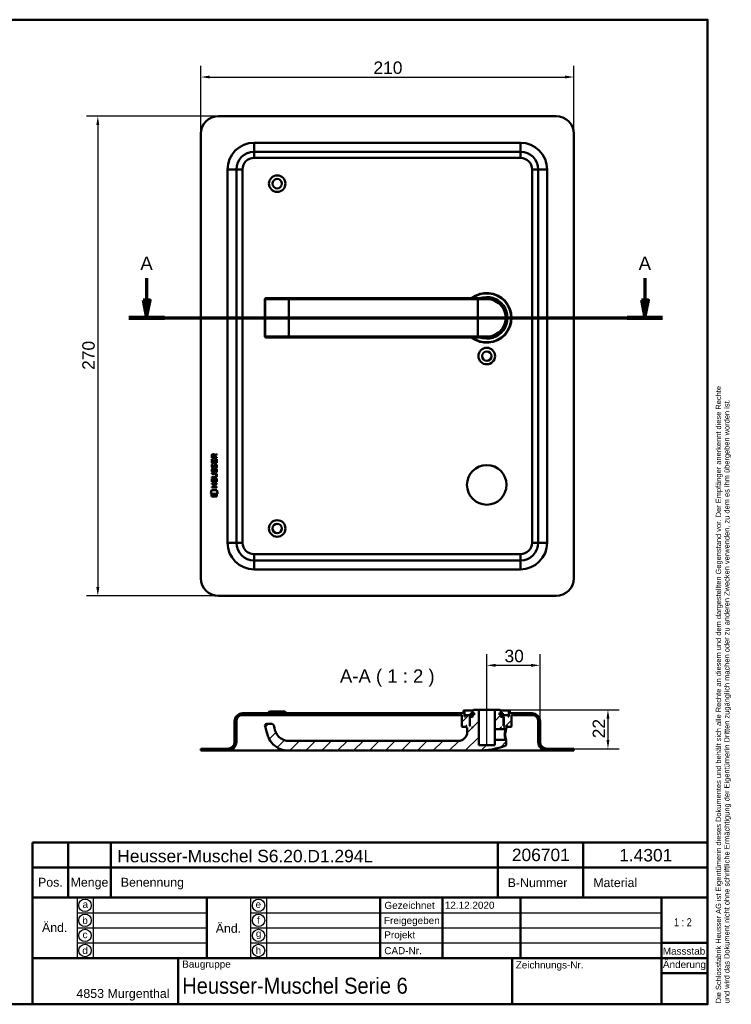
# Model space of a CAD drawing. Header units: millimetres. Extents: x 20 to 833, y 20 to 574.
# Tile 3 of 3: x 433 to 833, y 20 to 574. Entities that reach past the tile are written whole.
import ezdxf
from ezdxf.enums import TextEntityAlignment as Align

# ---------------------------------------------------------------- set-up
doc = ezdxf.new("R2010")
doc.units = ezdxf.units.MM
doc.header["$LTSCALE"] = 2
for name, color, linetype, lineweight in [('Bemaßungen(DIN)', 7, 'Continuous', 25), ('Mittellinie(DIN)', 7, 'Continuous', 25), ('Schnittansichtslinien(DIN)', 7, 'Continuous', 70), ('Sichtbare Kanten(DIN)', 7, 'Continuous', 50), ('Sichtbare tangentiale Kanten(DIN)', 7, 'Continuous', 50), ('Skizziergeometrie(DIN)', 7, 'Continuous', 50), ('Skizzierlinie(DIN)', 7, 'Continuous', 25), ('Symbole(DIN)', 7, 'Continuous', 25)]:
    doc.layers.add(name, color=color, linetype=linetype, lineweight=lineweight)
doc.layers.add('Schraffur', color=179, linetype='Continuous', lineweight=9, true_color=0x1e1e47)
doc.styles.add('Aktuell-DIN', font='arial.ttf')
doc.styles.add('Aktuell-DINGroßer Text', font='arial.ttf')
doc.styles.add('STANDARD-DIN~0', font='arial.ttf')
doc.styles.add('Textstil10', font='arial.ttf')
doc.styles.add('Textstil41', font='arial.ttf', dxfattribs={"width": 0.8})
doc.styles.add('Textstil83', font='arial.ttf', dxfattribs={"width": 0.8})
doc.dimstyles.new('CAD-LAN', dxfattribs={"dimscale": 2, "dimtxt": 3.5, "dimasz": 2.5, "dimexe": 3.175, "dimexo": 0, "dimgap": 0.8, "dimtad": 1, "dimrnd": 1e-08, "dimtxsty": 'STANDARD-DIN~0', "dimcen": 0.09, "dimdle": 10, "dimclrd": 250, "dimclre": 250, "dimclrt": 250, "dimadec": 0, "dimazin": 2, "dimtfac": 1, "dimtmove": 0, "dimatfit": 3, "dimfxl": 1, "dimtolj": 1, "dimtzin": 0, "dimlwd": 25, "dimlwe": 25, "dimarcsym": 0})

# ---------------------------------------------------------------- blocks, each defined once
blk = doc.blocks.new('Ränder Standardrahmen')
at = {"layer": 'Skizziergeometrie(DIN)', "flags": 128}
blk.add_lwpolyline([(10, 10), (10, 287), (410, 287), (410, 10), (10, 10)], dxfattribs=at)
blk = doc.blocks.new('Schriftfelder Heusser')
at = {"layer": 'Skizziergeometrie(DIN)'}
for p, q in [((101, 229.92), (101, 236.92)), ((101, 236.92), (291, 236.92)), ((111, 229.92), (111, 236.92)), ((123, 229.92), (123, 236.92)), ((232, 229.92), (232, 236.92)), ((256, 229.92), (256, 236.92)), ((291, 236.92), (291, 229.92)), ((101, 191.42), (101, 229.92)), ((101, 229.92), (291, 229.92)), ((111, 229.92), (111, 221.42)), ((123, 229.92), (123, 221.42)), ((232, 229.92), (232, 221.42)), ((256, 229.92), (256, 221.42)), ((291, 229.92), (291, 191.42)), ((101, 221.42), (291, 221.42)), ((150, 221.42), (150, 204.42)), ((198.85, 221.42), (198.85, 204.42)), ((216.35, 221.42), (216.35, 204.42)), ((238.35, 221.42), (238.35, 204.42)), ((278, 221.42), (278, 191.42)), ((278, 208.67), (291, 208.67)), ((101, 204.42), (291, 204.42)), ((142, 204.42), (142, 191.42)), ((236, 204.42), (236, 191.42)), ((278, 200.17), (291, 200.17)), ((291, 191.42), (101, 191.42))]:
    blk.add_line(p, q, dxfattribs=at)
at = {"layer": 'Skizzierlinie(DIN)'}
for p, q in [((113.5, 221.42), (113.5, 204.42)), ((118, 221.42), (118, 204.42)), ((162.35, 221.42), (162.35, 204.42)), ((166.85, 221.42), (166.85, 204.42)), ((113.5, 217.17), (150, 217.17)), ((162.35, 217.17), (278, 217.17)), ((113.5, 212.92), (150, 212.92)), ((162.35, 212.92), (278, 212.92)), ((113.5, 208.67), (150, 208.67)), ((162.35, 208.67), (278, 208.67))]:
    blk.add_line(p, q, dxfattribs=at)
for centre in [(115.75, 219.25), (164.6, 219.25), (115.75, 215.04), (164.6, 215.04), (115.75, 210.79), (164.6, 210.79), (115.75, 206.54), (164.6, 206.54)]:
    blk.add_circle(centre, 1.75, dxfattribs=at)
at = {"layer": 'Symbole(DIN)', "color": 7, "insert": (293.33, 191.7), "char_height": 1.5, "width": 182.3003, "attachment_point": 1, "rotation": 90, "line_spacing_factor": 0.944221, "style": 'Aktuell-DIN'}
blk.add_mtext('\\fArial|b0|i0;\\H1.5000;Die Schlossfabrik Heusser AG ist Eigentümerin dieses Dokumentes und behält sich alle Rechte an diesem und dem dargestellten Gegenstand vor. Der Empfänger anerkennt diese Rechte\\Pund wird das Dokument nicht ohne schriftliche Ermächtigung der Eigentümerin Dritten zugänglich machen oder zu anderen Zwecken verwenden, zu dem es ihm übergeben worden ist.\\P ', dxfattribs=at)
at = {"layer": 'Symbole(DIN)', "color": 179, "true_color": 0x262659, "style": 'Aktuell-DIN'}
for s, insert, char_height, attachment_point in [('B-Nummer', (234.74, 225.62), 2.489, 4), ('Material', (265.02, 225.62), 2.489, 5), ('Pos.', (106, 227), 2.489, 2), ('Menge', (117, 227), 2.489, 2), ('Benennung', (125.81, 225.38), 2.489, 4), ('\\fArial|b0|i0;a', (115.81, 219.53), 2, 5), ('\\fArial|b0|i0;e', (164.54, 219.53), 2, 5), ('\\fArial|b0|i0;Gezeichnet', (200.05, 219.23), 2, 4), ('\\fArial|b0|i0;b', (115.75, 215), 2, 5), ('\\fArial|b0|i0;f', (164.55, 215.06), 2, 5), ('\\fArial|b0|i0;Freigegeben', (199.92, 216), 2, 1), ('\\fArial|b0|i0;c', (115.75, 211.01), 2, 5), ('\\fArial|b0|i0;g', (164.63, 211.05), 2, 5), ('\\fArial|b0|i0;Projekt', (200, 211.98), 2, 1), ('\\fArial|b0|i0;d', (115.76, 206.55), 2, 5), ('\\fArial|b0|i0;h', (164.55, 206.57), 2, 5), ('\\fArial|b0|i0;CAD-Nr.', (200, 207.5), 2, 1), ('\\fArial|b0|i0;\\H2.0000;Massstab', (284.39, 206.37), 2, 5), ('\\fArial|b0|i0;\\H2.0000;Baugruppe', (143.1, 203.73), 2, 1), ('\\fArial|b0|i0;Zeichnungs-Nr.', (237, 203.5), 2, 1), ('\\fArial|b0|i0;\\H2.5000;4853 Murgenthal', (113.33, 192.46), 2.5, 7)]:
    blk.add_mtext(s, dxfattribs=dict(at, insert=insert, char_height=char_height, attachment_point=attachment_point))
at = {"layer": 'Symbole(DIN)', "color": 179, "true_color": 0x262659, "attachment_point": 5, "style": 'Aktuell-DIN'}
for s, insert, char_height, width in [('Änd.', (107.21, 213), 2.489, 12.3494), ('Änd.', (156.12, 212.76), 2.489, 12.3494), ('\\fArial|b0|i0;Änderung', (284.51, 202.33), 2, 12.1143)]:
    blk.add_mtext(s, dxfattribs=dict(at, insert=insert, char_height=char_height, width=width))
at = {"layer": 'Symbole(DIN)', "color": 7, "insert": (143.1, 196.62), "char_height": 4.5, "width": 90.18, "attachment_point": 4, "style": 'Aktuell-DIN'}
blk.add_mtext('\\fArial|b0|i0;\\W0.90;\\H4.5000;Heusser-Muschel Serie 6', dxfattribs=at)
at = {"layer": 'Symbole(DIN)', "color": 179, "true_color": 0x262659, "style": 'Textstil10'}
blk.add_attdef('ERSTELLUNGSDATUM_001', (217.04, 218.29), '', height=2, dxfattribs=at)
at = {"layer": 'Symbole(DIN)', "color": 179, "true_color": 0x262659}
for tag, height, style, p in [('AUTOR', 2.49, 'Aktuell-DIN', (240.03, 219.26)), ('KONTROLLDATUM', 2, 'Textstil10', (217.42, 215.04)), ('KONTROLLIERT_VON', 2, 'Textstil10', (239.98, 215.05))]:
    blk.add_attdef(tag, text='', height=height, dxfattribs=dict(at, style=style)).set_placement(p, align=Align.MIDDLE_LEFT)
at = {"layer": 'Symbole(DIN)', "color": 7, "style": 'Textstil83', "width": 0.8}
blk.add_attdef('Anfänglicher_Ansichtsmaßstab_001', (281.57, 213.34), '', height=2.3, dxfattribs=at)
at = {"layer": 'Symbole(DIN)', "color": 179, "true_color": 0x262659, "style": 'Textstil10'}
blk.add_attdef('PROJEKT', text='', height=2, dxfattribs=at).set_placement((217.77, 209.72), align=Align.BOTTOM_LEFT)
at = {"layer": 'Symbole(DIN)', "color": 7, "style": 'Textstil41', "width": 0.8}
blk.add_attdef('STATUS', text='', height=5, dxfattribs=at).set_placement((284.53, 195.86), align=Align.MIDDLE_CENTER)
blk = doc.blocks.new('*D22')
at = {"layer": 'Bemaßungen(DIN)', "color": 250, "linetype": 'Continuous', "lineweight": 25, "true_color": 0x3f3f3f, "transparency": 16777216}
for p, q in [((534.69, 509.74), (534.69, 548.09)), ((744.69, 509.74), (744.69, 548.09)), ((539.69, 541.74), (739.69, 541.74))]:
    blk.add_line(p, q, dxfattribs=at)
at = {"layer": 'Bemaßungen(DIN)', "color": 250, "linetype": 'Continuous', "true_color": 0x3f3f3f, "transparency": 16777216}
for points in [[(539.69, 542.57), (539.69, 540.91), (534.69, 541.74)], [(739.69, 542.57), (739.69, 540.91), (744.69, 541.74)]]:
    blk.add_solid(points, dxfattribs=at)
at = {"layer": 'Defpoints', "color": 0, "linetype": 'Continuous', "transparency": 16777216}
for p in [(744.69, 541.74), (534.69, 509.74), (744.69, 509.74)]:
    blk.add_point(p, dxfattribs=at)
at = {"layer": 'Bemaßungen(DIN)', "color": 250, "linetype": 'Continuous', "lineweight": 25, "true_color": 0x3f3f3f, "transparency": 16777216, "insert": (631.91, 550.49), "char_height": 7, "attachment_point": 1, "style": 'STANDARD-DIN~0'}
blk.add_mtext('\\A1;210', dxfattribs=at)
blk = doc.blocks.new('*D23')
at = {"layer": 'Bemaßungen(DIN)', "color": 250, "linetype": 'Continuous', "lineweight": 25, "true_color": 0x3f3f3f, "transparency": 16777216}
for p, q in [((544.69, 519.74), (470.34, 519.74)), ((476.69, 514.74), (476.69, 254.74)), ((544.69, 249.74), (470.34, 249.74))]:
    blk.add_line(p, q, dxfattribs=at)
at = {"layer": 'Bemaßungen(DIN)', "color": 250, "linetype": 'Continuous', "true_color": 0x3f3f3f, "transparency": 16777216}
for points in [[(475.86, 514.74), (477.52, 514.74), (476.69, 519.74)], [(475.86, 254.74), (477.52, 254.74), (476.69, 249.74)]]:
    blk.add_solid(points, dxfattribs=at)
at = {"layer": 'Defpoints', "color": 0, "linetype": 'Continuous', "transparency": 16777216}
for p in [(544.69, 519.74), (476.69, 249.74), (544.69, 249.74)]:
    blk.add_point(p, dxfattribs=at)
at = {"layer": 'Bemaßungen(DIN)', "color": 250, "linetype": 'Continuous', "lineweight": 25, "true_color": 0x3f3f3f, "transparency": 16777216, "insert": (467.94, 376.96), "char_height": 7, "attachment_point": 1, "rotation": 90, "style": 'STANDARD-DIN~0'}
blk.add_mtext('\\A1;270', dxfattribs=at)
blk = doc.blocks.new('2DTransSchnitt0')
at = {"layer": 'Schnittansichtslinien(DIN)', "linetype": 'Continuous'}
for p, q in [((252.08, 214.3), (252.08, 208.12)), ((392.37, 214.3), (392.37, 208.12)), ((251.08, 208.12), (252.08, 203.12)), ((253.08, 208.12), (251.08, 208.12)), ((252.08, 208.12), (252.08, 203.12)), ((252.08, 203.12), (253.08, 208.12)), ((391.37, 208.12), (392.37, 203.12)), ((393.37, 208.12), (391.37, 208.12)), ((392.37, 208.12), (392.37, 203.12)), ((392.37, 203.12), (393.37, 208.12)), ((247.09, 203.12), (397.37, 203.12))]:
    blk.add_line(p, q, dxfattribs=at)
at = {"layer": 'Schnittansichtslinien(DIN)', "linetype": 'Continuous', "lineweight": 140}
for p, q in [((247.09, 203.12), (257.08, 203.12)), ((387.38, 203.12), (397.37, 203.12))]:
    blk.add_line(p, q, dxfattribs=at)
at = {"layer": 'Schnittansichtslinien(DIN)', "linetype": 'Continuous', "flags": 128}
for points in [[(251.08, 208.12), (252.08, 203.12), (253.08, 208.12), (251.08, 208.12)], [(391.37, 208.12), (392.37, 203.12), (393.37, 208.12), (391.37, 208.12)]]:
    blk.add_lwpolyline(points, dxfattribs=at)
at = {"layer": 'Schnittansichtslinien(DIN)'}
for points in [[(251.08, 208.12), (252.08, 203.12), (253.08, 208.12), (251.08, 208.12)], [(391.37, 208.12), (392.37, 203.12), (393.37, 208.12), (391.37, 208.12)]]:
    blk.add_solid(points, dxfattribs=at)
at = {"layer": 'Schnittansichtslinien(DIN)', "char_height": 3.73, "attachment_point": 7, "style": 'Aktuell-DINGroßer Text'}
for insert in [(250.33, 216.62), (390.62, 216.62)]:
    blk.add_mtext('A', dxfattribs=dict(at, insert=insert))
blk = doc.blocks.new('*D25')
at = {"layer": 'Bemaßungen(DIN)', "color": 250, "linetype": 'Continuous', "lineweight": 25, "true_color": 0x3f3f3f, "transparency": 16777216}
for p, q in [((695.69, 190.72), (695.69, 217.07)), ((725.69, 179.22), (725.69, 217.07)), ((720.69, 210.72), (700.69, 210.72))]:
    blk.add_line(p, q, dxfattribs=at)
at = {"layer": 'Bemaßungen(DIN)', "color": 250, "linetype": 'Continuous', "true_color": 0x3f3f3f, "transparency": 16777216}
for points in [[(700.69, 211.55), (700.69, 209.89), (695.69, 210.72)], [(720.69, 211.55), (720.69, 209.89), (725.69, 210.72)]]:
    blk.add_solid(points, dxfattribs=at)
at = {"layer": 'Defpoints', "color": 0, "linetype": 'Continuous', "transparency": 16777216}
for p in [(695.69, 210.72), (695.69, 190.72), (725.69, 179.22)]:
    blk.add_point(p, dxfattribs=at)
at = {"layer": 'Bemaßungen(DIN)', "color": 250, "linetype": 'Continuous', "lineweight": 25, "true_color": 0x3f3f3f, "transparency": 16777216, "insert": (705.69, 219.47), "char_height": 7, "attachment_point": 1, "style": 'STANDARD-DIN~0'}
blk.add_mtext('\\A1;30', dxfattribs=at)
blk = doc.blocks.new('*D26')
at = {"layer": 'Bemaßungen(DIN)', "color": 250, "linetype": 'Continuous', "lineweight": 25, "true_color": 0x3f3f3f, "transparency": 16777216}
for p, q in [((703.19, 185.72), (770.29, 185.72)), ((763.94, 180.72), (763.94, 168.72)), ((744.69, 163.72), (770.29, 163.72))]:
    blk.add_line(p, q, dxfattribs=at)
at = {"layer": 'Bemaßungen(DIN)', "color": 250, "linetype": 'Continuous', "true_color": 0x3f3f3f, "transparency": 16777216}
for points in [[(763.11, 180.72), (764.77, 180.72), (763.94, 185.72)], [(763.11, 168.72), (764.77, 168.72), (763.94, 163.72)]]:
    blk.add_solid(points, dxfattribs=at)
at = {"layer": 'Defpoints', "color": 0, "linetype": 'Continuous', "transparency": 16777216}
for p in [(703.19, 185.72), (744.69, 163.72), (763.94, 163.72)]:
    blk.add_point(p, dxfattribs=at)
at = {"layer": 'Bemaßungen(DIN)', "color": 250, "linetype": 'Continuous', "lineweight": 25, "true_color": 0x3f3f3f, "transparency": 16777216, "insert": (755.31, 169.68), "char_height": 7, "attachment_point": 1, "rotation": 90, "style": 'STANDARD-DIN~0'}
blk.add_mtext('\\A1;22', dxfattribs=at)

msp = doc.modelspace()

# ---------------------------------------------------------------- hatches: boundary and pattern name
at = {"layer": 'Schraffur'}
h = msp.add_hatch(dxfattribs=at)
h.set_pattern_fill('ANSI31', color=256, scale=50.8, style=0)
h.set_pattern_definition([(45, (0, 0), (-4.49013, 4.49013), [])])
edge = h.paths.add_edge_path()
edge.add_spline(control_points=[(706.318, 174.72), (706.379, 174.781), (706.441, 174.841), (706.565, 174.962), (706.628, 175.023), (706.691, 175.083)], knot_values=[-0.0519781, -0.0519781, -0.0519781, -0.0519781, -0.0260545, -0.0260545, 0, 0, 0, 0], degree=3, periodic=0)
edge.add_line((706.691, 175.083), (706.691, 175.72))
edge.add_line((706.691, 175.72), (706.991, 175.72))
edge.add_line((706.991, 175.72), (707.191, 175.92))
edge.add_line((707.191, 175.92), (707.191, 176.52))
edge.add_line((707.191, 176.52), (706.991, 176.72))
edge.add_line((706.991, 176.72), (707.291, 176.72))
edge.add_line((707.291, 176.72), (707.291, 176.22))
edge.add_line((707.291, 176.22), (707.391, 176.12))
edge.add_line((707.391, 176.12), (709.491, 176.12))
edge.add_line((709.491, 176.12), (709.691, 176.32))
edge.add_line((709.691, 176.32), (709.691, 182.72))
edge.add_line((709.691, 182.72), (721.191, 182.72))
edge.add_ellipse((721.191, 179.22), major_axis=(0, 3.5), ratio=1, start_angle=270, end_angle=360, ccw=False)
edge.add_line((724.691, 179.22), (724.691, 167.72))
edge.add_ellipse((729.691, 167.72), major_axis=(-5, 0), ratio=1, start_angle=0, end_angle=90)
edge.add_line((729.691, 162.72), (744.691, 162.72))
edge.add_line((744.691, 162.72), (744.691, 163.72))
edge.add_line((744.691, 163.72), (729.691, 163.72))
edge.add_ellipse((729.691, 167.72), major_axis=(0, -4), ratio=1, start_angle=270, end_angle=360, ccw=False)
edge.add_line((725.691, 167.72), (725.691, 179.22))
edge.add_ellipse((721.191, 179.22), major_axis=(4.5, 0), ratio=1, start_angle=0, end_angle=90)
edge.add_line((721.191, 183.72), (708.691, 183.72))
edge.add_line((708.691, 183.72), (708.691, 185.22))
edge.add_line((708.691, 185.22), (708.191, 185.22))
edge.add_line((708.191, 185.22), (708.191, 181.92))
edge.add_line((708.191, 181.92), (707.691, 181.92))
edge.add_line((707.691, 181.92), (707.691, 182.72))
edge.add_line((707.691, 182.72), (704.691, 182.72))
edge.add_line((704.691, 182.72), (704.691, 181.92))
edge.add_line((704.691, 181.92), (705.441, 181.92))
edge.add_line((705.441, 181.92), (705.241, 181.72))
edge.add_line((705.241, 181.72), (705.241, 176.92))
edge.add_line((705.241, 176.92), (705.441, 176.72))
edge.add_line((705.441, 176.72), (705.191, 176.72))
edge.add_line((705.191, 176.72), (705.191, 181.52))
edge.add_line((705.191, 181.52), (704.991, 181.72))
edge.add_line((704.991, 181.72), (703.891, 181.72))
edge.add_line((703.891, 181.72), (703.691, 181.52))
edge.add_line((703.691, 181.52), (703.691, 182.92))
edge.add_line((703.691, 182.92), (704.707, 182.92))
edge.add_line((704.707, 182.92), (704.707, 183.82))
edge.add_line((704.707, 183.82), (703.205, 183.82))
edge.add_line((703.205, 183.82), (703.205, 182.92))
edge.add_line((703.205, 182.92), (702.791, 182.92))
edge.add_line((702.791, 182.92), (702.791, 184.02))
edge.add_line((702.791, 184.02), (703.691, 184.02))
edge.add_line((703.691, 184.02), (703.691, 185.22))
edge.add_line((703.691, 185.22), (703.191, 185.72))
edge.add_line((703.191, 185.72), (700.191, 185.72))
edge.add_line((700.191, 185.72), (700.191, 174.72))
edge.add_line((700.191, 174.72), (706.318, 174.72))
h.paths.add_polyline_path([(703.891, 175.72), (703.691, 175.72), (703.691, 175.92)], flags=0)
edge = h.paths.add_edge_path()
edge.add_spline(control_points=[(706.691, 168.356), (706.628, 168.416), (706.566, 168.477), (706.441, 168.597), (706.379, 168.658), (706.319, 168.72)], knot_values=[-0.0521166, -0.0521166, -0.0521166, -0.0521166, -0.0260583, -0.0260583, -0.0000782, -0.0000782, -0.0000782, -0.0000782], degree=3, periodic=0)
edge.add_line((706.319, 168.72), (700.191, 168.72))
edge.add_line((700.191, 168.72), (700.191, 165.72))
edge.add_line((700.191, 165.72), (691.191, 165.72))
edge.add_line((691.191, 165.72), (691.191, 185.72))
edge.add_line((691.191, 185.72), (688.191, 185.72))
edge.add_line((688.191, 185.72), (687.691, 185.22))
edge.add_line((687.691, 185.22), (687.691, 184.02))
edge.add_line((687.691, 184.02), (688.591, 184.02))
edge.add_line((688.591, 184.02), (688.591, 182.92))
edge.add_line((688.591, 182.92), (688.176, 182.92))
edge.add_line((688.176, 182.92), (688.176, 183.82))
edge.add_line((688.176, 183.82), (686.674, 183.82))
edge.add_line((686.674, 183.82), (686.674, 182.92))
edge.add_line((686.674, 182.92), (687.691, 182.92))
edge.add_line((687.691, 182.92), (687.691, 181.52))
edge.add_line((687.691, 181.52), (687.491, 181.72))
edge.add_line((687.491, 181.72), (686.391, 181.72))
edge.add_line((686.391, 181.72), (686.191, 181.52))
edge.add_line((686.191, 181.52), (686.191, 176.72))
edge.add_line((686.191, 176.72), (685.941, 176.72))
edge.add_line((685.941, 176.72), (686.141, 176.92))
edge.add_line((686.141, 176.92), (686.141, 181.72))
edge.add_line((686.141, 181.72), (685.941, 181.92))
edge.add_line((685.941, 181.92), (686.691, 181.92))
edge.add_line((686.691, 181.92), (686.691, 182.72))
edge.add_line((686.691, 182.72), (683.691, 182.72))
edge.add_line((683.691, 182.72), (683.691, 181.92))
edge.add_line((683.691, 181.92), (683.191, 181.92))
edge.add_line((683.191, 181.92), (683.191, 185.22))
edge.add_line((683.191, 185.22), (682.691, 185.22))
edge.add_line((682.691, 185.22), (682.691, 183.72))
edge.add_line((682.691, 183.72), (558.191, 183.72))
edge.add_ellipse((558.191, 179.22), major_axis=(0, 4.5), ratio=1, start_angle=0, end_angle=90)
edge.add_line((553.691, 179.22), (553.691, 167.72))
edge.add_ellipse((549.691, 167.72), major_axis=(4, 0), ratio=1, start_angle=270, end_angle=360, ccw=False)
edge.add_line((549.691, 163.72), (534.691, 163.72))
edge.add_line((534.691, 163.72), (534.691, 162.72))
edge.add_line((534.691, 162.72), (549.691, 162.72))
edge.add_ellipse((549.691, 167.72), major_axis=(0, -5), ratio=1, start_angle=0, end_angle=90)
edge.add_line((554.691, 167.72), (554.691, 179.22))
edge.add_ellipse((558.191, 179.22), major_axis=(-3.5, 0), ratio=1, start_angle=270, end_angle=360, ccw=False)
edge.add_line((558.191, 182.72), (681.691, 182.72))
edge.add_line((681.691, 182.72), (681.691, 176.32))
edge.add_line((681.691, 176.32), (681.891, 176.12))
edge.add_line((681.891, 176.12), (683.991, 176.12))
edge.add_line((683.991, 176.12), (684.091, 176.22))
edge.add_line((684.091, 176.22), (684.091, 176.72))
edge.add_line((684.091, 176.72), (684.391, 176.72))
edge.add_line((684.391, 176.72), (684.191, 176.52))
edge.add_line((684.191, 176.52), (684.191, 175.92))
edge.add_line((684.191, 175.92), (684.391, 175.72))
edge.add_line((684.391, 175.72), (684.691, 175.72))
edge.add_line((684.691, 175.72), (684.691, 173.22))
edge.add_ellipse((679.691, 173.22), major_axis=(5, 0), ratio=1, start_angle=270, end_angle=360, ccw=False)
edge.add_line((679.691, 168.22), (584.191, 168.22))
edge.add_spline(control_points=[(584.191, 168.22), (583.378, 168.22), (582.564, 168.357), (581.24, 168.792), (580.454, 169.111), (578.756, 170.336), (578.022, 171.117), (576.567, 173.429), (576.242, 174.943), (575.771, 176.948)], knot_values=[-1.922427, -1.922427, -1.922427, -1.922427, -1.3852973, -1.3852973, -1.0019081, -1.0019081, -0.6180262, -0.6180262, 0, 0, 0, 0], degree=3, periodic=0)
edge.add_ellipse((574.798, 176.72), major_axis=(0.974, 0.229), ratio=1, start_angle=0, end_angle=76.78481)
edge.add_line((574.798, 177.72), (571.797, 177.72))
edge.add_ellipse((571.797, 176.72), major_axis=(0, 1), ratio=1, start_angle=0, end_angle=106)
edge.add_spline(control_points=[(570.836, 176.444), (572.288, 171.381), (572.324, 171.171), (573.301, 168.911), (574.187, 167.514), (576.442, 165.321), (577.78, 164.32), (581.026, 163.028), (582.608, 162.72), (584.191, 162.72)], knot_values=[-2.318059, -2.318059, -2.318059, -2.318059, -1.8086023, -1.8086023, -1.0480104, -1.0480104, -0.4749296, -0.4749296, 0, 0, 0, 0], degree=3, periodic=0)
edge.add_line((584.191, 162.72), (690.691, 162.72))
edge.add_ellipse((690.691, 206.886), major_axis=(0, -44.167), ratio=1, start_angle=0, end_angle=20.78793)
edge.add_spline(control_points=[(706.366, 165.595), (706.401, 165.607), (706.433, 165.625), (706.495, 165.665), (706.523, 165.689), (706.605, 165.774), (706.636, 165.834), (706.677, 165.937), (706.689, 166), (706.691, 166.062)], knot_values=[-0.0467748, -0.0467748, -0.0467748, -0.0467748, -0.0401013, -0.0401013, -0.0334375, -0.0334375, -0.0186427, -0.0186427, -0.0000004, -0.0000004, -0.0000004, -0.0000004], degree=3, periodic=0)
edge.add_line((706.691, 166.062), (706.691, 168.356))
h.paths.add_polyline_path([(687.691, 175.72), (687.491, 175.72), (687.691, 175.92)], flags=0)

# ---------------------------------------------------------------- linework, layer by layer
at = {"layer": 'Mittellinie(DIN)', "linetype": 'Continuous'}
msp.add_line((695.691, 165.22), (695.691, 190.72), dxfattribs=at)
at = {"layer": 'Sichtbare Kanten(DIN)'}
for p, q in [((734.691, 519.74), (544.691, 519.74)), ((534.691, 509.74), (534.691, 259.74)), ((744.691, 259.74), (744.691, 509.74)), ((714.691, 499.74), (564.691, 499.74)), ((554.691, 489.74), (554.691, 279.74)), ((724.691, 279.74), (724.691, 489.74)), ((570.797, 416.74), (570.797, 395.74)), ((571.297, 417.24), (571.316, 417.24)), ((584.191, 417.24), (571.316, 417.24)), ((690.691, 417.24), (584.191, 417.24)), ((690.691, 417.24), (695.691, 417.24)), ((571.316, 395.24), (571.297, 395.24)), ((571.316, 395.24), (584.191, 395.24)), ((584.191, 395.24), (690.691, 395.24)), ((695.691, 395.24), (690.691, 395.24)), ((696.307, 395.258), (696.307, 395.258)), ((540.872, 327.388), (540.874, 328.701)), ((543.73, 327.385), (540.872, 327.388)), ((541.222, 328.657), (541.222, 327.769)), ((541.222, 327.769), (542.239, 327.768)), ((542.239, 327.768), (542.24, 328.656)), ((542.537, 329.017), (543.732, 329.807)), ((542.59, 328.618), (542.589, 327.768)), ((542.589, 327.768), (543.731, 327.767)), ((543.732, 329.373), (542.59, 328.618)), ((543.731, 327.767), (543.73, 327.385)), ((543.732, 329.807), (543.732, 329.373)), ((540.87, 324.657), (540.871, 326.662)), ((543.728, 324.655), (540.87, 324.657)), ((540.871, 326.662), (541.22, 326.661)), ((541.039, 321.337), (541.378, 321.237)), ((541.041, 323.883), (541.38, 323.783)), ((541.22, 326.661), (541.218, 325.034)), ((541.218, 325.034), (542.113, 325.033)), ((541.238, 322.552), (541.245, 322.535)), ((541.922, 322.454), (541.932, 322.471)), ((542.113, 325.033), (542.114, 326.48)), ((542.114, 326.48), (542.462, 326.48)), ((542.462, 326.48), (542.461, 325.033)), ((542.461, 325.033), (543.38, 325.032)), ((542.97, 323.58), (542.958, 323.58)), ((543.38, 325.032), (543.381, 326.679)), ((543.381, 326.679), (543.73, 326.679)), ((543.73, 326.679), (543.728, 324.655)), ((540.861, 313.92), (540.863, 315.924)), ((540.863, 316.872), (542.533, 316.871)), ((540.863, 316.495), (540.863, 316.872)), ((542.509, 316.494), (540.863, 316.495)), ((540.863, 315.924), (541.211, 315.924)), ((540.864, 318.43), (540.865, 318.807)), ((542.534, 318.428), (540.864, 318.43)), ((540.865, 318.807), (542.511, 318.805)), ((541.211, 315.924), (541.21, 314.296)), ((541.236, 320.005), (541.243, 319.988)), ((541.92, 319.908), (541.93, 319.924)), ((542.968, 321.034), (542.956, 321.034)), ((543.371, 314.295), (543.373, 315.942)), ((543.373, 315.942), (543.721, 315.942)), ((543.414, 317.643), (543.414, 317.653)), ((543.721, 315.942), (543.719, 313.917)), ((540.857, 310.814), (540.857, 311.192)), ((540.857, 311.192), (542.101, 311.191)), ((543.716, 310.812), (540.857, 310.814)), ((540.859, 312.749), (540.859, 313.126)), ((540.859, 313.126), (543.718, 313.124)), ((542.102, 312.748), (540.859, 312.749)), ((543.719, 313.917), (540.861, 313.92)), ((541.21, 314.296), (542.104, 314.296)), ((542.101, 311.191), (542.102, 312.748)), ((542.104, 314.296), (542.105, 315.743)), ((542.105, 315.743), (542.454, 315.742)), ((542.454, 315.742), (542.453, 314.295)), ((542.453, 314.295), (543.371, 314.295)), ((542.458, 312.748), (542.457, 311.19)), ((542.457, 311.19), (543.716, 311.189)), ((543.717, 312.747), (542.458, 312.748)), ((543.716, 311.189), (543.716, 310.812)), ((543.718, 313.124), (543.717, 312.747)), ((540.326, 307.237), (540.785, 309.37)), ((544.241, 307.234), (540.326, 307.237)), ((540.785, 309.37), (543.791, 309.368)), ((540.785, 306.952), (543.782, 306.949)), ((540.785, 305.81), (540.785, 306.952)), ((543.782, 305.807), (540.785, 305.81)), ((543.782, 306.949), (543.782, 305.807)), ((543.791, 309.368), (544.241, 307.234)), ((564.691, 269.74), (714.691, 269.74)), ((544.691, 249.74), (734.691, 249.74)), ((682.691, 183.72), (558.191, 183.72)), ((573.441, 184.72), (572.441, 183.72)), ((573.441, 184.72), (581.941, 184.72)), ((581.941, 184.72), (582.941, 183.72)), ((683.191, 185.22), (682.691, 185.22)), ((682.691, 185.22), (682.691, 183.72)), ((683.191, 181.92), (683.191, 185.22)), ((683.191, 185.22), (687.691, 185.22)), ((688.176, 183.82), (686.674, 183.82)), ((686.674, 183.82), (686.674, 182.92)), ((686.674, 182.92), (687.691, 182.92)), ((688.191, 185.72), (687.691, 185.22)), ((687.691, 185.22), (687.691, 184.02)), ((687.691, 184.02), (688.591, 184.02)), ((687.691, 182.92), (687.691, 181.52)), ((688.176, 182.92), (688.176, 183.82)), ((688.591, 183.82), (688.176, 183.82)), ((688.591, 182.92), (688.176, 182.92)), ((691.191, 185.72), (688.191, 185.72)), ((688.591, 184.02), (688.591, 182.92)), ((691.191, 165.72), (691.191, 185.72)), ((700.191, 185.72), (691.191, 185.72)), ((703.191, 185.72), (700.191, 185.72)), ((700.191, 185.72), (700.191, 174.72)), ((702.791, 182.92), (702.791, 184.02)), ((702.791, 184.02), (703.691, 184.02)), ((703.205, 183.82), (702.791, 183.82)), ((703.205, 182.92), (702.791, 182.92)), ((703.691, 185.22), (703.191, 185.72)), ((704.707, 183.82), (703.205, 183.82)), ((703.205, 183.82), (703.205, 182.92)), ((703.691, 184.02), (703.691, 185.22)), ((703.691, 185.22), (708.191, 185.22)), ((703.691, 181.52), (703.691, 182.92)), ((703.691, 182.92), (704.707, 182.92)), ((704.707, 182.92), (704.707, 183.82)), ((708.691, 185.22), (708.191, 185.22)), ((708.191, 185.22), (708.191, 181.92)), ((708.691, 183.72), (708.691, 185.22)), ((721.191, 183.72), (708.691, 183.72)), ((553.691, 179.22), (553.691, 167.72)), ((554.691, 167.72), (554.691, 179.22)), ((558.191, 182.72), (681.691, 182.72)), ((574.798, 177.72), (571.797, 177.72)), ((681.691, 182.72), (681.691, 176.32)), ((683.691, 181.92), (683.191, 181.92)), ((686.691, 182.72), (683.691, 182.72)), ((683.691, 182.72), (683.691, 181.92)), ((686.141, 181.72), (685.941, 181.92)), ((685.941, 181.92), (686.691, 181.92)), ((686.141, 176.92), (686.141, 181.72)), ((686.141, 181.72), (686.391, 181.72)), ((686.391, 181.72), (686.191, 181.52)), ((686.191, 181.52), (686.191, 176.72)), ((687.491, 181.72), (686.391, 181.72)), ((686.691, 181.92), (686.691, 182.72)), ((686.691, 182.72), (687.691, 182.72)), ((687.691, 181.92), (686.691, 181.92)), ((687.691, 181.52), (687.491, 181.72)), ((687.691, 181.72), (687.491, 181.72)), ((703.691, 182.72), (704.691, 182.72)), ((704.691, 181.92), (703.691, 181.92)), ((703.891, 181.72), (703.691, 181.52)), ((703.891, 181.72), (703.691, 181.72)), ((704.991, 181.72), (703.891, 181.72)), ((707.691, 182.72), (704.691, 182.72)), ((704.691, 182.72), (704.691, 181.92)), ((704.691, 181.92), (705.441, 181.92)), ((705.191, 181.52), (704.991, 181.72)), ((704.991, 181.72), (705.241, 181.72)), ((705.191, 176.72), (705.191, 181.52)), ((705.441, 181.92), (705.241, 181.72)), ((705.241, 181.72), (705.241, 176.92)), ((707.691, 181.92), (707.691, 182.72)), ((708.191, 181.92), (707.691, 181.92)), ((709.691, 176.32), (709.691, 182.72)), ((709.691, 182.72), (721.191, 182.72)), ((724.691, 179.22), (724.691, 167.72)), ((725.691, 167.72), (725.691, 179.22)), ((681.691, 176.32), (681.891, 176.12)), ((681.891, 176.12), (683.991, 176.12)), ((683.991, 176.12), (684.091, 176.22)), ((683.991, 176.12), (684.191, 176.12)), ((684.091, 176.22), (684.091, 176.72)), ((684.091, 176.72), (684.391, 176.72)), ((684.191, 176.22), (684.091, 176.22)), ((684.391, 176.72), (684.191, 176.52)), ((684.191, 176.52), (684.191, 175.92)), ((684.191, 175.92), (684.391, 175.72)), ((684.391, 175.72), (684.691, 175.72)), ((684.691, 175.72), (684.691, 173.22)), ((685.941, 176.72), (686.141, 176.92)), ((686.191, 176.72), (685.941, 176.72)), ((686.191, 176.92), (686.141, 176.92)), ((687.491, 175.72), (687.691, 175.92)), ((687.691, 175.72), (687.491, 175.72)), ((687.691, 175.92), (687.691, 175.72)), ((700.191, 174.72), (706.318, 174.72)), ((700.191, 168.72), (700.191, 174.72)), ((703.691, 175.72), (703.691, 175.92)), ((703.691, 175.92), (703.891, 175.72)), ((703.891, 175.72), (703.691, 175.72)), ((705.241, 176.92), (705.191, 176.92)), ((705.441, 176.72), (705.191, 176.72)), ((705.241, 176.92), (705.441, 176.72)), ((706.317, 174.721), (706.69, 175.083)), ((706.691, 175.083), (706.691, 175.72)), ((706.691, 175.72), (706.991, 175.72)), ((707.191, 176.52), (706.991, 176.72)), ((706.991, 176.72), (707.291, 176.72)), ((706.991, 175.72), (707.191, 175.92)), ((707.191, 175.92), (707.191, 176.52)), ((707.291, 176.22), (707.191, 176.22)), ((707.191, 176.12), (707.391, 176.12)), ((707.291, 176.72), (707.291, 176.22)), ((707.291, 176.22), (707.391, 176.12)), ((707.391, 176.12), (709.491, 176.12)), ((709.491, 176.12), (709.691, 176.32)), ((679.691, 168.22), (584.191, 168.22)), ((706.319, 168.72), (700.191, 168.72)), ((700.191, 168.72), (700.191, 165.72)), ((706.691, 168.356), (706.317, 168.718)), ((706.691, 166.062), (706.691, 168.356)), ((549.691, 163.72), (534.691, 163.72)), ((534.691, 163.72), (534.691, 162.72)), ((534.691, 162.72), (549.691, 162.72)), ((549.691, 162.72), (564.691, 162.72)), ((584.191, 162.72), (564.691, 162.72)), ((584.191, 162.72), (690.691, 162.72)), ((714.691, 162.72), (690.691, 162.72)), ((700.191, 165.72), (691.191, 165.72)), ((714.691, 162.72), (729.691, 162.72)), ((744.691, 163.72), (729.691, 163.72)), ((729.691, 162.72), (744.691, 162.72)), ((744.691, 162.72), (744.691, 163.72))]:
    msp.add_line(p, q, dxfattribs=at)
for centre, radius in [((577.691, 481.74), 4.65), ((577.691, 481.74), 2.65), ((695.691, 384.74), 4.65), ((695.691, 384.74), 2.65), ((695.691, 312.24), 11.15), ((577.691, 287.74), 4.65), ((577.691, 287.74), 2.65)]:
    msp.add_circle(centre, radius, dxfattribs=at)
for centre, radius, start, end in [((544.691, 509.74), 10, 90, 180), ((734.691, 509.74), 10, 0, 90), ((564.691, 489.74), 10, 90, 180), ((714.691, 489.74), 10, 0, 90), ((571.297, 416.74), 0.5, 90, 180), ((695.691, 406.24), 14, 231.78679, 128.21321), ((695.691, 406.24), 13.8, 232.8542, 127.1458), ((695.691, 406.24), 11.7, 250.08028, 109.91972), ((695.691, 406.24), 11.6, 251.49137, 108.50863), ((695.691, 406.24), 11.5, 253.04257, 106.95743), ((695.691, 406.24), 11.3, 256.76803, 103.23197), ((571.297, 395.74), 0.5, 180, 270), ((697.922, 396.132), 0.85, 240.5243, 240.67321), ((697.922, 396.132), 0.85, 324.22686, 324.42853), ((708.014, 393.542), 8.678, 163.58627, 163.59762), ((708.014, 393.542), 8.678, 159.58305, 159.58545), ((564.691, 279.74), 10, 180, 270), ((714.691, 279.74), 10, 270, 0), ((544.691, 259.74), 10, 180, 270), ((734.691, 259.74), 10, 270, 0), ((558.191, 179.22), 4.5, 90, 180), ((721.191, 179.22), 4.5, 0, 90), ((558.191, 179.22), 3.5, 90, 180), ((571.797, 176.72), 1, 90, 196), ((574.798, 176.72), 1, 13.21519, 90), ((721.191, 179.22), 3.5, 0, 90), ((679.691, 173.22), 5, 270, 0), ((549.691, 167.72), 4, 270, 0), ((549.691, 167.72), 5, 270, 0), ((729.691, 167.72), 5, 180, 270), ((729.691, 167.72), 4, 180, 270), ((690.691, 206.886), 44.167, 270, 290.78793)]:
    msp.add_arc(centre, radius, start, end, dxfattribs=at)
for centre, major_axis, ratio, start_param, end_param in [((542.401, 327.884), (0.976, -1.274), 0.5180415, 2.7627686, 3.7355131), ((541.008, 327.804), (-1.242, -1.64), 0.5994938, 2.7365723, 3.5673799), ((542.504, 325.662), (1.103, 3.296), 0.2312948, 2.8124619, 2.8734213), ((541.983, 323.346), (0.574, 1.004), 0.5438409, 2.7534304, 3.2137241), ((541.863, 322.479), (0.098, 0.139), 0.3641716, 4.4844927, 4.7925708), ((542.31, 321.894), (0.839, 1.642), 0.4591024, 5.9761877, 6.4975755), ((542.587, 323.363), (1.192, 3.54), 0.2215161, 2.8263053, 2.8854462), ((541.989, 320.808), (0.583, 1.012), 0.541605, 2.7569093, 3.2147406), ((541.861, 319.932), (0.098, 0.139), 0.3641716, 4.4844927, 4.7925708), ((538.693, 321.176), (4.808, -4.323), 0.3742014, 5.888113, 6.6064523), ((538.689, 314.132), (4.814, 4.313), 0.3742661, 5.9599282, 6.6783921), ((519.981, 337.48), (23.266, -20.361), 0.1371339, 6.127502, 6.402435), ((542.309, 319.349), (0.838, 1.64), 0.4594521, 5.9760112, 6.497704)]:
    msp.add_ellipse(centre, major_axis=major_axis, ratio=ratio, start_param=start_param, end_param=end_param, dxfattribs=at)
for points, knots in [([(695.691, 395.24), (697.348, 395.24), (698.99, 395.62), (700.463, 396.329), (701.936, 397.039), (703.24, 398.074), (704.266, 399.35), (705.291, 400.626), (706.034, 402.145), (706.408, 403.763), (706.782, 405.382), (706.782, 407.102), (706.408, 408.719), (706.034, 410.336), (705.291, 411.854), (704.266, 413.13), (703.241, 414.406), (701.937, 415.441), (700.464, 416.151), (698.991, 416.86), (697.348, 417.24), (695.691, 417.24)], [-3.3432814, -3.3432814, -3.3432814, -3.3432814, -2.8656698, -2.8656698, -2.8656698, -2.3880581, -2.3880581, -2.3880581, -1.9104465, -1.9104465, -1.9104465, -1.4328349, -1.4328349, -1.4328349, -0.9552233, -0.9552233, -0.9552233, -0.4776116, -0.4776116, -0.4776116, 0, 0, 0, 0]), ([(543.414, 317.653), (543.414, 317.7), (543.412, 317.747), (543.396, 317.882), (543.373, 317.97), (543.299, 318.12), (543.252, 318.182), (543.132, 318.287), (543.062, 318.327), (542.844, 318.411), (542.685, 318.428), (542.534, 318.428)], [0, 0, 0, 0, 0.01400423, 0.01400423, 0.0408947, 0.0408947, 0.06439039, 0.06439039, 0.08887549, 0.08887549, 0.13413559, 0.13413559, 0.13413559, 0.13413559]), ([(570.836, 176.444), (572.288, 171.381), (572.324, 171.171), (573.301, 168.911), (574.187, 167.514), (576.442, 165.321), (577.78, 164.32), (581.026, 163.028), (582.608, 162.72), (584.191, 162.72)], [-2.318059, -2.318059, -2.318059, -2.318059, -1.8086023, -1.8086023, -1.0480104, -1.0480104, -0.4749296, -0.4749296, 0, 0, 0, 0]), ([(584.191, 168.22), (583.378, 168.22), (582.564, 168.357), (581.24, 168.792), (580.454, 169.111), (578.756, 170.336), (578.022, 171.117), (576.567, 173.429), (576.242, 174.943), (575.771, 176.948)], [-1.922427, -1.922427, -1.922427, -1.922427, -1.3852973, -1.3852973, -1.0019081, -1.0019081, -0.6180262, -0.6180262, 0, 0, 0, 0]), ([(706.318, 174.72), (706.319, 174.72), (706.31, 174.694), (706.293, 174.644), (706.223, 174.443), (706.009, 173.833), (705.881, 173.028), (705.816, 172.625), (705.773, 172.173), (705.773, 171.721), (705.773, 171.268), (705.815, 170.817), (705.879, 170.413), (706.007, 169.607), (706.223, 168.998), (706.293, 168.796), (706.311, 168.746), (706.319, 168.72), (706.319, 168.72)], [0.5288126, 0.5288126, 0.5288126, 0.5288126, 0.6043056, 0.6043056, 0.6043056, 0.9064584, 0.9064584, 0.9064584, 1.0575348, 1.0575348, 1.0575348, 1.2086112, 1.2086112, 1.2086112, 1.510764, 1.510764, 1.510764, 1.5865048, 1.5865048, 1.5865048, 1.5865048]), ([(706.691, 168.356), (706.691, 168.356), (706.647, 168.497), (706.257, 169.694), (706.081, 171.721), (706.26, 173.749), (706.647, 174.942), (706.69, 175.083), (706.69, 175.083)], [0.528561, 0.528561, 0.528561, 0.528561, 0.6043056, 0.9064584, 1.0575348, 1.2086112, 1.510764, 1.5862591, 1.5862591, 1.5862591, 1.5862591]), ([(706.366, 165.594), (706.401, 165.607), (706.433, 165.625), (706.495, 165.665), (706.523, 165.689), (706.605, 165.774), (706.636, 165.834), (706.677, 165.937), (706.689, 166), (706.689, 166.062)], [-0.046774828, -0.046774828, -0.046774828, -0.046774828, -0.040101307, -0.040101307, -0.03343753, -0.03343753, -0.018642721, -0.018642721, -0.000000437, -0.000000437, -0.000000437, -0.000000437])]:
    msp.add_open_spline(points, degree=3, knots=knots, dxfattribs=at)
for points in [[(540.874, 328.701), (540.888, 329.143), (541.12, 329.605), (541.733, 329.604)], [(542.24, 328.656), (542.24, 328.929), (542.153, 329.255), (541.738, 329.255)], [(540.918, 322.405), (540.827, 322.646), (540.798, 322.879), (540.84, 323.207)], [(540.84, 323.207), (540.858, 323.346), (540.899, 323.553), (540.97, 323.727)], [(541.477, 321.944), (541.254, 321.977), (541.024, 322.123), (540.918, 322.405)], [(540.968, 321.18), (540.988, 321.229), (541.039, 321.337), (541.039, 321.337)], [(540.97, 323.727), (540.99, 323.776), (541.041, 323.883), (541.041, 323.883)], [(541.225, 323.319), (541.161, 323.066), (541.155, 322.842), (541.213, 322.626)], [(541.38, 323.783), (541.38, 323.783), (541.26, 323.457), (541.225, 323.319)], [(541.45, 322.322), (541.597, 322.262), (541.785, 322.298), (541.89, 322.412)], [(541.632, 321.932), (541.531, 321.933), (541.51, 321.94), (541.477, 321.944)], [(542.26, 322.296), (542.144, 322.086), (541.949, 321.928), (541.632, 321.932)], [(541.932, 322.471), (542.001, 322.581), (542.058, 322.744), (542.113, 322.989)], [(542.113, 322.989), (542.197, 323.357), (542.299, 323.568), (542.44, 323.736)], [(542.452, 322.839), (542.398, 322.599), (542.335, 322.434), (542.26, 322.296)], [(542.438, 321.189), (542.531, 321.3), (542.662, 321.372), (542.841, 321.396)], [(542.44, 323.736), (542.533, 323.846), (542.664, 323.918), (542.843, 323.943)], [(542.501, 323.038), (542.493, 323.007), (542.453, 322.841), (542.452, 322.839)], [(542.687, 323.462), (542.616, 323.374), (542.556, 323.236), (542.501, 323.038)], [(542.958, 323.58), (542.836, 323.581), (542.761, 323.548), (542.687, 323.462)], [(542.841, 321.396), (543.129, 321.434), (543.411, 321.334), (543.605, 321.018)], [(542.843, 323.943), (543.131, 323.981), (543.413, 323.881), (543.607, 323.564)], [(543.162, 321.998), (543.162, 321.998), (543.317, 322.252), (543.376, 322.536)], [(543.531, 321.911), (543.51, 321.916), (543.162, 321.998), (543.162, 321.998)], [(543.376, 322.536), (543.445, 322.87), (543.444, 323.146), (543.338, 323.343)], [(543.755, 322.629), (543.725, 322.298), (543.567, 321.969), (543.531, 321.911)], [(543.607, 323.564), (543.717, 323.384), (543.771, 323.165), (543.771, 322.895)], [(543.771, 322.895), (543.771, 322.81), (543.764, 322.724), (543.755, 322.629)], [(540.916, 319.858), (540.825, 320.099), (540.796, 320.332), (540.838, 320.661)], [(540.838, 320.661), (540.856, 320.8), (540.897, 321.007), (540.968, 321.18)], [(541.475, 319.398), (541.252, 319.431), (541.022, 319.576), (540.916, 319.858)], [(541.223, 320.772), (541.159, 320.52), (541.153, 320.295), (541.211, 320.079)], [(541.378, 321.237), (541.378, 321.237), (541.258, 320.91), (541.223, 320.772)], [(541.448, 319.775), (541.595, 319.715), (541.783, 319.751), (541.888, 319.866)], [(541.63, 319.385), (541.529, 319.386), (541.508, 319.393), (541.475, 319.398)], [(542.258, 319.75), (542.142, 319.54), (541.947, 319.381), (541.63, 319.385)], [(541.93, 319.924), (541.999, 320.034), (542.056, 320.198), (542.111, 320.443)], [(542.111, 320.443), (542.195, 320.811), (542.297, 321.022), (542.438, 321.189)], [(542.45, 320.292), (542.396, 320.052), (542.333, 319.887), (542.258, 319.75)], [(542.499, 320.491), (542.491, 320.461), (542.451, 320.295), (542.45, 320.292)], [(542.685, 320.916), (542.614, 320.827), (542.554, 320.689), (542.499, 320.491)], [(542.956, 321.034), (542.834, 321.034), (542.759, 321.001), (542.685, 320.916)], [(543.16, 319.451), (543.16, 319.451), (543.315, 319.705), (543.374, 319.99)], [(543.529, 319.364), (543.508, 319.369), (543.16, 319.451), (543.16, 319.451)], [(543.374, 319.99), (543.443, 320.323), (543.442, 320.599), (543.336, 320.796)], [(543.753, 320.083), (543.723, 319.752), (543.565, 319.422), (543.529, 319.364)], [(543.605, 321.018), (543.715, 320.837), (543.769, 320.618), (543.769, 320.348)], [(543.769, 320.348), (543.769, 320.263), (543.762, 320.178), (543.753, 320.083)]]:
    msp.add_open_spline(points, degree=3, dxfattribs=at)
at = {"layer": 'Sichtbare tangentiale Kanten(DIN)'}
for p, q in [((564.691, 504.74), (714.691, 504.74)), ((564.691, 504.74), (564.691, 499.74)), ((714.691, 504.74), (714.691, 499.74)), ((564.691, 496.24), (564.691, 499.74)), ((714.691, 496.24), (714.691, 499.74)), ((714.691, 496.24), (564.691, 496.24)), ((549.691, 279.74), (549.691, 489.74)), ((549.691, 489.74), (554.691, 489.74)), ((558.191, 489.74), (554.691, 489.74)), ((558.191, 489.74), (558.191, 279.74)), ((721.191, 279.74), (721.191, 489.74)), ((721.191, 489.74), (724.691, 489.74)), ((729.691, 489.74), (724.691, 489.74)), ((729.691, 489.74), (729.691, 279.74)), ((570.836, 416.74), (570.797, 416.74)), ((570.836, 395.74), (570.836, 416.74)), ((570.836, 416.74), (584.191, 416.74)), ((584.191, 417.24), (584.191, 416.74)), ((584.191, 416.74), (690.691, 416.74)), ((584.191, 416.74), (584.191, 395.74)), ((690.691, 417.24), (690.691, 416.74)), ((690.691, 416.74), (690.691, 395.74)), ((695.748, 416.74), (690.691, 416.74)), ((570.797, 395.74), (570.836, 395.74)), ((584.191, 395.74), (570.836, 395.74)), ((690.691, 395.74), (584.191, 395.74)), ((584.191, 395.24), (584.191, 395.74)), ((690.691, 395.74), (695.748, 395.74)), ((690.691, 395.24), (690.691, 395.74)), ((549.691, 279.74), (554.691, 279.74)), ((558.191, 279.74), (554.691, 279.74)), ((721.191, 279.74), (724.691, 279.74)), ((729.691, 279.74), (724.691, 279.74)), ((564.691, 273.24), (714.691, 273.24)), ((564.691, 269.74), (564.691, 273.24)), ((714.691, 273.24), (714.691, 269.74)), ((564.691, 269.74), (564.691, 264.74)), ((714.691, 264.74), (714.691, 269.74)), ((714.691, 264.74), (564.691, 264.74))]:
    msp.add_line(p, q, dxfattribs=at)
for centre, radius, start, end in [((564.691, 489.74), 15, 90, 180), ((714.691, 489.74), 15, 0, 90), ((564.691, 489.74), 6.5, 90, 180), ((714.691, 489.74), 6.5, 0, 90), ((564.691, 279.74), 15, 180, 270), ((564.691, 279.74), 6.5, 180, 270), ((714.691, 279.74), 6.5, 270, 0), ((714.691, 279.74), 15, 270, 0)]:
    msp.add_arc(centre, radius, start, end, dxfattribs=at)
for centre, major_axis, ratio, start_param, end_param in [((571.316, 416.74), (0, 0.5), 0.9612617, 0, 1.5707963), ((695.691, 416.74), (0, 0.5), 0.1145038, 4.712389, 6.2831853), ((571.316, 395.74), (0, -0.5), 0.9612617, 4.712389, 6.2831853), ((695.691, 395.74), (0, -0.5), 0.1145038, 0, 1.5707963)]:
    msp.add_ellipse(centre, major_axis=major_axis, ratio=ratio, start_param=start_param, end_param=end_param, dxfattribs=at)
msp.add_open_spline([(695.748, 416.74), (697.348, 416.74), (698.934, 416.376), (700.356, 415.7), (701.779, 415.023), (703.038, 414.035), (704.028, 412.817), (705.017, 411.599), (705.738, 410.151), (706.098, 408.607), (706.457, 407.062), (706.455, 405.421), (706.095, 403.876), (705.735, 402.331), (705.016, 400.882), (704.026, 399.664), (703.037, 398.445), (701.778, 397.457), (700.355, 396.781), (698.933, 396.104), (697.348, 395.74), (695.748, 395.74)], degree=3, knots=[0, 0, 0, 0, 0.4776116, 0.4776116, 0.4776116, 0.9552233, 0.9552233, 0.9552233, 1.4328349, 1.4328349, 1.4328349, 1.9104465, 1.9104465, 1.9104465, 2.3880581, 2.3880581, 2.3880581, 2.8656698, 2.8656698, 2.8656698, 3.3432814, 3.3432814, 3.3432814, 3.3432814], dxfattribs=at)

# ---------------------------------------------------------------- block references
at = {"xscale": 2, "yscale": 2, "zscale": 2}
msp.add_blockref('Ränder Standardrahmen', (0, 0), dxfattribs=at)
msp.add_blockref('Schriftfelder Heusser', (238, -362.833), dxfattribs=at).add_auto_attribs({'ERSTELLUNGSDATUM_001': '12.12.2020', 'Anfänglicher_Ansichtsmaßstab_001': '1 : 2'})
at = {"layer": 'Schnittansichtslinien(DIN)', "xscale": 2, "yscale": 2, "zscale": 2}
msp.add_blockref('2DTransSchnitt0', (0, 0), dxfattribs=at)

# ---------------------------------------------------------------- texts
at = {"layer": 'Symbole(DIN)', "color": 7, "insert": (613.018, 198.72), "char_height": 7.4676, "attachment_point": 7, "style": 'Aktuell-DINGroßer Text'}
msp.add_mtext('A-A ( 1 : 2 )', dxfattribs=at)
at = {"layer": 'Symbole(DIN)', "color": 7, "char_height": 7, "attachment_point": 1, "style": 'Aktuell-DIN'}
for s, insert, width in [('{\\fArial|b0|i0;\\H7.0000;Heusser-Muschel S6.20.D1.294L}', (487.659, 106.906), 144.02821), ('{\\fArial|b0|i0;\\H7.0000;206701}', (709.83, 107.58), 32.62043), ('{\\fArial|b0|i0;\\H7.0000;1.4301}', (770.274, 107.401), 29.89939)]:
    msp.add_mtext(s, dxfattribs=dict(at, insert=insert, width=width))

# ---------------------------------------------------------------- dimensions: what is measured, and where the dimension line sits
at = {"layer": 'Bemaßungen(DIN)', "color": 250, "linetype": 'Continuous', "lineweight": 25, "true_color": 0x3f3f3f}
for base, p1, p2, angle, picture, middle in [((744.691, 541.74), (534.691, 509.74), (744.691, 509.74), 180, '*D22', (639.691, 541.74)), ((476.691, 249.74), (544.691, 519.74), (544.691, 249.74), 90, '*D23', (476.691, 384.74)), ((695.691, 210.72), (725.691, 179.22), (695.691, 190.72), 180, '*D25', (710.691, 210.72)), ((763.939, 163.72), (703.191, 185.72), (744.691, 163.72), 90, '*D26', (763.939, 174.72))]:
    dim = msp.add_linear_dim(base=base, p1=p1, p2=p2, angle=angle, dimstyle='CAD-LAN', override={"dimgap": 0.8, "dimdec": 2, "dimtol": 0, "dimlim": 0, "dimtp": 0, "dimtm": 0, "dimtdec": 2, "dimtofl": 0, "dimatfit": 1}, dxfattribs=at)
    dim.commit()
    dim.dimension.update_dxf_attribs({"geometry": picture, "text_midpoint": middle, "dimtype": 160})

doc.saveas('drawing.dxf')
